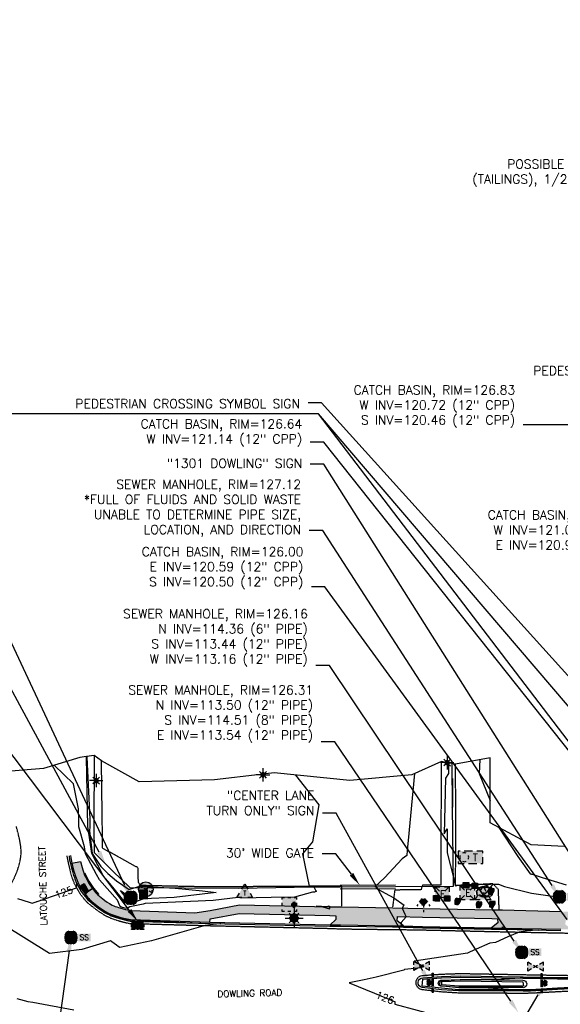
# Model space of a CAD drawing. Header units: feet. Extents: x 351431 to 355879, y 310968 to 329728.
# Tile 101 of 256: x 352692 to 352992, y 321671 to 322216. Entities that reach past the tile are written whole.
import ezdxf
from ezdxf.enums import TextEntityAlignment as Align

# ---------------------------------------------------------------- set-up
doc = ezdxf.new("R2010")
doc.units = ezdxf.units.FT
doc.header["$MEASUREMENT"] = 0
doc.linetypes.add('D25', pattern=[0.375, 0.25, -0.125])
for name, color, linetype in [('EHYSC', 161, 'Continuous'), ('EHYSW-WARN', 161, 'Continuous'), ('ELIF', 153, 'LINKFENCE'), ('ELTCH-EG1', 253, 'Continuous'), ('ELTCN-EG1', 251, 'Continuous'), ('ELTNB-EG1', 55, 'Continuous'), ('ELYCB-BACK', 5, 'Continuous'), ('ELYCB-FL', 2, 'Continuous'), ('ELYSP', 1, 'D25'), ('ELYSW-BACK', 2, 'Continuous'), ('ELYSW-FRONT', 1, 'Continuous'), ('ELYSW-WARN', 161, 'Continuous'), ('ESFLJ', 5, 'Continuous'), ('ESFLP', 4, 'Continuous'), ('ESFS', 153, 'Continuous'), ('ESIO', 4, 'Continuous'), ('ESIP', 41, 'Continuous'), ('ESMask', 155, 'Continuous'), ('ESUD', 5, 'Continuous'), ('ESUE', 2, 'Continuous'), ('ESUS', 5, 'Continuous'), ('ESUT', 2, 'Continuous'), ('ESUW', 5, 'Continuous'), ('ETFS', 6, 'Continuous'), ('ETGH', 4, 'Continuous'), ('ETIF', 4, 'Continuous'), ('ETIS', 2, 'Continuous'), ('ETRC', 2, 'Continuous'), ('ETTC', 252, 'Continuous'), ('ETUD', 4, 'Continuous'), ('ETUS', 2, 'Continuous')]:
    doc.layers.add(name, color=color, linetype=linetype)
doc.styles.add('ANNO-TOPO', font='simplex.shx')
doc.styles.add('L180', font='simplex.shx', dxfattribs={"height": 3.6})
doc.styles.add('L60', font='simplex', dxfattribs={"height": 2.4})
doc.styles.add('L80', font='simplex', dxfattribs={"height": 4})
doc.styles.add('ROMANSM', font='romansm.shx')
doc.linetypes.add('LINKFENCE', pattern='A,0.25,-0.08,0.25,-0.08,["X",ROMANSM,S=0.08,R=0,X=-0.004,Y=-0.04],-0.12', length=0.78)

# ---------------------------------------------------------------- blocks, each defined once
blk = doc.blocks.new('ESIPOST')
blk.add_lwpolyline([(0.03, 0.03), (0.03, -0.03), (-0.03, -0.03), (-0.03, 0.03), (0.03, 0.03)])
at = {"layer": 'ESMask'}
blk.add_solid([(-0.03, -0.03), (-0.03, 0.03), (0.03, -0.03), (0.03, 0.03)], dxfattribs=at)
blk = doc.blocks.new('ESUFJBOX1')
for points in [[(-0.079, 0.054), (-0.079, 0.079), (-0.054, 0.079)], [(-0.079, -0.018), (-0.079, 0.018)], [(-0.018, 0.079), (0.018, 0.079)], [(0.054, 0.079), (0.079, 0.079), (0.079, 0.054)], [(0.079, 0.018), (0.079, -0.018)], [(-0.079, -0.079), (-0.079, -0.054)], [(-0.054, -0.079), (-0.079, -0.079)], [(0.018, -0.079), (-0.018, -0.079)], [(0.079, -0.054), (0.079, -0.079), (0.054, -0.079)]]:
    blk.add_lwpolyline(points)
at = {"layer": 'ESMask'}
blk.add_solid([(-0.079, -0.079), (-0.079, 0.079), (0.079, -0.079), (0.079, 0.079)], dxfattribs=at)
blk = doc.blocks.new('ESILLITE')
at = {"layer": 'ESMask'}
h = blk.add_hatch(color=256, dxfattribs=at)
edge = h.paths.add_edge_path()
edge.add_arc((0, 0), 0.0225, 0, 360)
for p, q in [((-0.016, 0.016), (-0.037, 0.037)), ((0, 0.075), (0, 0.022)), ((0.016, 0.016), (0.038, 0.038)), ((-0.023, 0), (-0.075, 0)), ((-0.016, -0.016), (-0.037, -0.037)), ((0, -0.023), (0, -0.075)), ((0.016, -0.016), (0.037, -0.037)), ((0.022, 0), (0.075, 0))]:
    blk.add_line(p, q)
for start, end in [(145.5453, 169.4253), (100.655, 124.235), (55.8359, 79.345), (10.5782, 34.5257), (190.7354, 214.1926), (235.503, 259.345), (280.655, 304.414), (325.7245, 349.2682)]:
    blk.add_arc((0, 0), 0.0225, start, end)
blk = doc.blocks.new('ESIBLDR')
blk.add_lwpolyline([(-0.007, 0.033), (-0.023, 0.027), (-0.03, 0.006), (-0.028, -0.033), (-0.01, -0.034), (0.008, -0.037), (0.022, -0.02), (0.034, 0.003), (0.034, 0.027), (0.008, 0.027)], close=True)
at = {"layer": 'ESMask'}
for points in [[(0.008, 0.027), (-0.007, 0.033), (-0.03, 0.006), (-0.023, 0.027)], [(-0.028, -0.033), (0.008, 0.027), (-0.03, 0.006), (0.008, 0.027)], [(0.022, -0.02), (0.008, -0.037), (0.008, 0.027), (-0.028, -0.033)], [(0.008, 0.027), (0.034, 0.027), (0.022, -0.02), (0.034, 0.003)]]:
    blk.add_solid(points, dxfattribs=at)
blk = doc.blocks.new('ESIPUBSIGN')
at = {"layer": 'ESMask'}
h = blk.add_hatch(color=256, dxfattribs=at)
edge = h.paths.add_edge_path()
edge.add_arc((0, 0), 0.03, 90, 450)
for p, q in [((-0.03, 0.105), (-0.045, 0.105)), ((-0.045, 0.105), (-0.045, 0.066)), ((-0.045, 0.038), (-0.045, -0.039)), ((-0.03, 0.105), (-0.03, 0.066)), ((-0.03, 0.038), (-0.03, -0.039)), ((-0.045, -0.067), (-0.045, -0.106)), ((-0.03, -0.106), (-0.045, -0.106)), ((-0.03, -0.067), (-0.03, -0.106))]:
    blk.add_line(p, q)
for start, end in [(144.2314, 216.3563), (17.9702, 107.0495), (253.5383, 340.7883)]:
    blk.add_arc((0, 0), 0.03, start, end)
blk.add_solid([(-0.045, -0.106), (-0.03, -0.106), (-0.045, 0.105), (-0.03, 0.105)], dxfattribs=at)
blk = doc.blocks.new('ESIDTREE')
blk.add_lwpolyline([(-0.083, 0.021, -0.658219), (-0.054, 0.049, -0.594626), (-0.025, 0.05, -0.704437), (0.005, 0.05, -0.885068), (0.042, 0.044, -0.916303), (0.072, 0.022, -1.027393), (0.075, -0.014, -0.880235), (0.036, -0.043, -0.569977), (-0.009, -0.052, -0.370407), (-0.061, -0.036, -0.824221), (-0.092, -0.01, -0.566054), (-0.083, 0.021, -0.480508)], format="xyb")
at = {"layer": 'ESMask', "const_width": 0.01}
blk.add_lwpolyline([(-0.078, 0.023, -0.792768), (-0.051, 0.041, -0.768721), (-0.029, 0.047, 0.639322), (-0.02, 0.048, -0.704437), (0, 0.048, 0.72706), (0.01, 0.048, -0.885068), (0.037, 0.044, 0.713475), (0.045, 0.041, -0.916303), (0.068, 0.025, 0.615666), (0.073, 0.017, -1.027393), (0.075, -0.009, 0.556873), (0.071, -0.017, -0.880235), (0.04, -0.04, 0.556256), (0.032, -0.041, -0.62875), (-0.007, -0.046, -0.457201), (-0.06, -0.028, -1.148825), (-0.085, -0.009, -0.666281), (-0.081, 0.016, 0.45741)], format="xyb", close=True, dxfattribs=at)
at = {"layer": 'ESMask'}
for points in [[(-0.083, 0.021), (-0.092, -0.01), (0.072, 0.022), (0.075, -0.014)], [(-0.083, 0.021), (-0.054, 0.049), (0.072, 0.022), (0.042, 0.044)], [(-0.079, 0.033), (-0.073, 0.024), (-0.064, 0.047), (-0.057, 0.037)], [(-0.019, 0.044), (-0.016, 0.053), (0, 0.042), (-0.001, 0.052)], [(0.01, 0.043), (0.017, 0.057), (0.035, 0.04), (0.034, 0.055)], [(0.045, 0.038), (0.056, 0.046), (0.063, 0.023), (0.07, 0.033)], [(0.07, -0.007), (0.085, -0.004), (0.069, 0.017), (0.082, 0.015)], [(-0.087, -0.008), (-0.084, -0.034), (0.075, -0.011), (0.065, -0.043)], [(-0.049, -0.033), (-0.05, -0.043), (0.029, -0.038), (0.018, -0.055)]]:
    blk.add_solid(points, dxfattribs=at)
blk = doc.blocks.new('ESUFMALUM')
for p, q in [((-0.053, -0.095), (-0.035, -0.112)), ((0, -0.03), (0, -0.098)), ((0.053, -0.095), (0.035, -0.112)), ((-0.1, -0.148), (-0.05, -0.148)), ((-0.035, -0.183), (-0.053, -0.201)), ((0, -0.198), (0, -0.248)), ((0.035, -0.183), (0.053, -0.201)), ((0.05, -0.148), (0.1, -0.148))]:
    blk.add_line(p, q)
for centre, radius, start, end in [((0, 0), 0.0295, 153.6503, 206.3497), ((0, 0), 0.0295, 63.6503, 116.3497), ((0, 0), 0.0295, 333.6503, 26.3497), ((0, -0.148), 0.05, 121.7041, 148.2959), ((0, 0), 0.0295, 243.6503, 296.3497), ((0, -0.148), 0.05, 76.7041, 103.2959), ((0, -0.148), 0.05, 31.7041, 58.2959), ((0, -0.148), 0.05, 166.7041, 193.2959), ((0, -0.148), 0.05, 211.7041, 238.2959), ((0, -0.148), 0.05, 256.7041, 283.2959), ((0, -0.148), 0.05, 301.7041, 328.2959), ((0, -0.148), 0.05, 346.7041, 13.2959)]:
    blk.add_arc(centre, radius, start, end)
at = {"layer": 'ESMask'}
for points, const_width in [([(-0.015, 0, 1), (0.015, 0, 1)], 0.0295), ([(-0.025, -0.148, 1), (0.025, -0.148, 1)], 0.05)]:
    blk.add_lwpolyline(points, format="xyb", close=True, dxfattribs=dict(at, const_width=const_width))
blk = doc.blocks.new('ESUDCI')
for p, q in [((-0.068, 0.083), (-0.068, 0.091)), ((-0.068, 0.091), (-0.026, 0.091)), ((-0.068, 0.024), (-0.068, 0.067)), ((-0.06, 0.06), (-0.068, 0.06)), ((-0.063, 0.03), (-0.068, 0.03)), ((-0.068, 0), (-0.068, 0.008)), ((-0.026, 0), (-0.068, 0)), ((-0.026, 0.03), (-0.05, 0.03)), ((-0.023, 0.06), (-0.047, 0.06)), ((0.01, 0.03), (-0.013, 0.03)), ((-0.01, 0.091), (0.01, 0.091)), ((0.013, 0.06), (-0.01, 0.06)), ((0.01, 0), (-0.01, 0)), ((0.047, 0.03), (0.023, 0.03)), ((0.026, 0.091), (0.068, 0.091)), ((0.05, 0.06), (0.026, 0.06)), ((0.068, 0.03), (0.06, 0.03)), ((0.068, 0.06), (0.063, 0.06)), ((0.068, 0.091), (0.068, 0.083)), ((0.068, 0.067), (0.068, 0.024)), ((0.068, 0.008), (0.068, 0)), ((0.068, 0), (0.026, 0))]:
    blk.add_line(p, q)
at = {"layer": 'ESMask'}
blk.add_solid([(-0.068, 0), (-0.068, 0.091), (0.068, 0), (0.068, 0.091)], dxfattribs=at)
blk = doc.blocks.new('ESUDFI')
for p, q in [((-0.025, 0.012), (-0.012, 0.025)), ((-0.012, -0.012), (0.012, 0.012)), ((0.001, 0.038), (0.013, 0.051)), ((0.024, 0.024), (0.037, 0.037)), ((0.038, 0.001), (0.051, 0.014)), ((-0.051, -0.014), (-0.037, 0)), ((-0.037, -0.037), (-0.024, -0.024)), ((-0.013, -0.051), (0, -0.037)), ((0.013, -0.024), (0.025, -0.012))]:
    blk.add_line(p, q)
for radius, start, end in [(0.0787, 110, 160), (0.0525, 152.8055, 297.8903), (0.0525, 332.8055, 117.8903), (0.0787, 20, 70), (0.0787, 200, 250), (0.0787, 290, 340)]:
    blk.add_arc((0, 0), radius, start, end)
at = {"layer": 'ESMask', "const_width": 0.0787}
blk.add_lwpolyline([(-0.039, 0, 1), (0.039, 0, 1)], format="xyb", close=True, dxfattribs=at)
at = {"layer": 'ESMask', "color": 155}
blk.add_solid([(0.091, -0.018), (0.091, 0.096), (0.193, -0.018), (0.193, 0.096)], dxfattribs=at)
at = {"style": 'L80'}
blk.add_text('FI', height=0.08, dxfattribs=at).set_placement((0.108, -0.001))
blk = doc.blocks.new('ESUFHYDRANT')
at = {"layer": 'ESMask'}
h = blk.add_hatch(color=256, dxfattribs=at)
edge = h.paths.add_edge_path()
edge.add_arc((0, 0), 0.0366, 0, 360)
for p, q in [((-0.034, 0.014), (-0.045, -0.004)), ((0.034, 0.014), (0.045, -0.004)), ((-0.061, -0.029), (-0.072, -0.046)), ((0.001, -0.037), (0.001, -0.06)), ((0.001, -0.09), (0.001, -0.113)), ((0.061, -0.029), (0.072, -0.046))]:
    blk.add_line(p, q)
for start, end in [(113.5027, 198.7163), (341.5234, 67.3915), (244.7963, 295.4434)]:
    blk.add_arc((0, 0), 0.0366, start, end)
blk = doc.blocks.new('ESUWKEY')
at = {"layer": 'ESMask'}
h = blk.add_hatch(color=256, dxfattribs=at)
edge = h.paths.add_edge_path()
edge.add_arc((0, 0), 0.0818, 0, 360)
for p, q in [((-0.036, 0.02), (-0.071, 0.041)), ((-0.071, 0.01), (-0.071, 0.041)), ((0.018, -0.01), (-0.018, 0.01)), ((0.018, 0.01), (-0.018, -0.01)), ((0.071, 0.041), (0.036, 0.02)), ((0.071, 0.01), (0.071, 0.041)), ((-0.071, -0.041), (-0.071, -0.01)), ((-0.036, -0.02), (-0.071, -0.041)), ((0.071, -0.041), (0.036, -0.02)), ((0.071, -0.041), (0.071, -0.01))]:
    blk.add_line(p, q)
blk.add_circle((0, 0), 0.0818)
blk = doc.blocks.new('ESUSMHOLE')
for radius, start, end in [(0.0738, 110, 160), (0.0492, 155, 205), (0.0492, 65, 115), (0.0738, 20, 70), (0.0492, 335, 25), (0.0738, 200, 250), (0.0492, 245, 295), (0.0738, 290, 340)]:
    blk.add_arc((0, 0), radius, start, end)
at = {"layer": 'ESMask', "const_width": 0.0738}
blk.add_lwpolyline([(-0.037, 0, 1), (0.037, 0, 1)], format="xyb", close=True, dxfattribs=at)
at = {"layer": 'ESMask'}
blk.add_solid([(0.08, -0.041), (0.08, 0.044), (0.219, -0.041), (0.219, 0.044)], dxfattribs=at)
at = {"style": 'L60'}
blk.add_text('SS', height=0.06, dxfattribs=at).set_placement((0.096, -0.027))
blk = doc.blocks.new('ESUTMHOLE')
for points in [[(-0.046, 0.069), (-0.069, 0.069), (-0.069, 0)], [(0.092, 0.069), (0, 0.069)], [(0.207, 0.046), (0.207, 0.069), (0.138, 0.069)], [(0.184, -0.069), (0.207, -0.069), (0.207, 0)], [(-0.069, -0.046), (-0.069, -0.069)], [(-0.069, -0.069), (0, -0.069)], [(0.046, -0.069), (0.138, -0.069)]]:
    blk.add_lwpolyline(points)
for start, end in [(155, 205), (65, 115), (335, 25), (245, 295)]:
    blk.add_arc((0, 0), 0.0492, start, end)
at = {"layer": 'ESMask'}
blk.add_solid([(-0.069, -0.069), (-0.069, 0.069), (0.207, -0.069), (0.207, 0.069)], dxfattribs=at)
at = {"style": 'L80'}
blk.add_text('T', height=0.08, dxfattribs=at).set_placement((0.094, -0.042))
blk = doc.blocks.new('ESUTPED')
for points in [[(-0.032, 0.044), (0, 0.1), (0.032, 0.044)], [(-0.032, -0.05), (-0.087, -0.05), (-0.058, -0.001)], [(0.058, -0.001), (0.087, -0.05), (0.032, -0.05)]]:
    blk.add_lwpolyline(points)
at = {"layer": 'ESMask'}
blk.add_solid([(-0.087, -0.05), (0, 0.1), (0.087, -0.05)], dxfattribs=at)
at = {"style": 'L60'}
blk.add_text('T', height=0.0528, dxfattribs=at).set_placement((0, 0), align=Align.MIDDLE)
blk = doc.blocks.new('ESUVALVE')
for p, q in [((-0.087, 0.012), (-0.087, 0.049)), ((-0.043, 0.025), (-0.087, 0.049)), ((0.022, -0.012), (-0.022, 0.012)), ((0.022, 0.012), (-0.022, -0.012)), ((0.087, 0.049), (0.043, 0.025)), ((0.087, 0.012), (0.087, 0.049)), ((-0.087, -0.049), (-0.087, -0.012)), ((-0.043, -0.025), (-0.087, -0.049)), ((0.087, -0.049), (0.043, -0.025)), ((0.087, -0.049), (0.087, -0.012))]:
    blk.add_line(p, q)
at = {"layer": 'ESMask'}
blk.add_solid([(-0.087, -0.049), (-0.087, 0.049), (0.087, 0.049), (0.087, -0.049)], dxfattribs=at)
blk = doc.blocks.new('ESUETRANS')
for p, q in [((-0.079, 0.079), (-0.031, 0.031)), ((0.031, 0.031), (0.079, 0.079)), ((-0.079, -0.079), (-0.031, -0.031)), ((0.031, -0.031), (0.079, -0.079))]:
    blk.add_line(p, q)
for points in [[(-0.079, 0.026), (-0.079, 0.079), (-0.026, 0.079)], [(0.026, 0.079), (0.079, 0.079), (0.079, 0.026)], [(-0.079, -0.079), (-0.079, -0.026)], [(-0.026, -0.079), (-0.079, -0.079)], [(0.079, -0.026), (0.079, -0.079), (0.026, -0.079)]]:
    blk.add_lwpolyline(points)
at = {"layer": 'ESMask'}
blk.add_solid([(-0.079, 0.079), (-0.079, -0.079), (0.079, 0.079), (0.079, -0.079)], dxfattribs=at)
at = {"style": 'L80'}
blk.add_text('E', height=0.08, dxfattribs=at).set_placement((-0.023, -0.039))

msp = doc.modelspace()

# ---------------------------------------------------------------- hatches: boundary and pattern name
at = {"layer": 'EHYSC'}
h = msp.add_hatch(dxfattribs=at)
h.set_pattern_fill('AR-CONC', color=256, style=0)
h.set_pattern_definition([(50, (352721.244, 321712.337), (7.1726, -0.62752), [0.75, -8.25]), (355, (352721.244, 321712.337), (-1.38751, 7.52192), [0.6, -6.6]), (100.4514, (352721.842, 321712.285), (5.78509, 6.8944), [0.6374, -7.01142]), (46.1842, (352721.244, 321714.337), (10.67241, -1.65519), [1.125, -12.375]), (96.6356, (352722.133, 321714.199), (9.34663, 9.74118), [0.9561, -10.51713]), (351.1842, (352721.244, 321714.337), (9.34662, 9.74119), [0.9, -9.9]), (21, (352722.244, 321713.837), (5.96907, -4.02619), [0.75, -8.25]), (326, (352722.244, 321713.837), (2.43315, 7.2515), [0.6, -6.6]), (71.4514, (352722.7414, 321713.5015), (8.40223, 3.2253), [0.6374, -7.01142]), (37.5, (352721.244, 321712.337), (0.121599, 3.328939), [0, -6.52, 0, -6.7, 0, -6.625]), (7.5, (352721.244, 321712.337), (2.630695, 3.944117), [0, -3.82, 0, -6.37, 0, -2.525]), (327.5, (352719.014, 321712.337), (5.338224, -0.225549), [0, -2.5, 0, -7.8, 0, -10.35]), (317.5, (352718.014, 321712.337), (5.83186, 1.00105), [0, -3.25, 0, -5.18, 0, -7.35])])
h.paths.add_polyline_path([(353109.91, 321725.68), (353110, 321727.88), (353131.19, 321737.97), (353132.33, 321736.08), (353133.99, 321737.26), (353135.48, 321738.43), (353136.87, 321739.62), (353138.2, 321740.85), (353139.53, 321742.16), (353141.63, 321744.3), (353143.49, 321746.27), (353145.19, 321748.15), (353146.79, 321749.98), (353148.35, 321751.83), (353152.43, 321756.85), (353153.12, 321757.77), (353153.84, 321758.8), (353155.12, 321760.78), (353155.86, 321761.99), (353162.89, 321773.79), (353166.1, 321779.22), (353167.68, 321781.81), (353171.06, 321787.3), (353171.87, 321788.76), (353163.21, 321793.79), (353154.27, 321778.91), (353147.4, 321767.3), (353145.2, 321763.77), (353134.14, 321752.2, -0.065693), (353120.2, 321743.56), (353115.17, 321741.38), (353088.15, 321726.3, -0.134084), (353073.46, 321720.39), (353064.49, 321719.73), (353043.23, 321718.18, -0.059206), (353033.87, 321718.83), (353030.08, 321719.51), (353021.8, 321720.91), (353017.25, 321721.65), (352996.55, 321722.12), (352992.55, 321722.17), (352959.93, 321723.05), (352954.28, 321723.15), (352915.81, 321723.89), (352899.2, 321724.16), (352870.48, 321724.68), (352867.66, 321724.73), (352864.13, 321724.69), (352814.14, 321725.86), (352797.94, 321722.81), (352789.45, 321721.36), (352754.25, 321722.67), (352751.1, 321723.32), (352749.2, 321723.79), (352747.2, 321724.36), (352746.24, 321724.68), (352744.92, 321725.17), (352743.7, 321725.76), (352742.23, 321726.56), (352740.89, 321727.39), (352739.62, 321728.27), (352738.37, 321729.22), (352735.24, 321731.75), (352734.48, 321732.61), (352732.81, 321734.91), (352731.71, 321736.4), (352730.92, 321737.55), (352730.13, 321738.84), (352729.51, 321739.93), (352728.8, 321741.3), (352727.99, 321743.12), (352727.29, 321745.29), (352726.93, 321746.58), (352726.13, 321749.79), (352721.24, 321748.91), (352721.81, 321746.6), (352722.38, 321744.49), (352723.07, 321742.29), (352723.28, 321741.7), (352723.96, 321739.93), (352724.67, 321738.33), (352725.74, 321736.25), (352726.46, 321734.95), (352727.19, 321733.78), (352728.27, 321732.29), (352730.02, 321730.04), (352730.61, 321729.37), (352731.24, 321728.71), (352731.95, 321728.05), (352732.35, 321727.73), (352735.39, 321725.3), (352736.84, 321724.22), (352738.31, 321723.2), (352739.87, 321722.24), (352741.57, 321721.32), (352742.49, 321720.88), (352743.45, 321720.46), (352744.5, 321720.06), (352745.61, 321719.69), (352747.91, 321719.01), (352750.11, 321718.45), (352751.97, 321718.03), (352753.74, 321717.67), (352797.73, 321716.26), (352797.89, 321718.05), (352814.07, 321721), (352864.3, 321719.91), (352867.61, 321719.84), (352867.6, 321717.71), (352864.41, 321714.88), (352870.24, 321714.85), (352898.91, 321714.3), (352905.05, 321714.17), (352901.57, 321717.06), (352901.71, 321719.35), (352915.74, 321719.07), (352954.08, 321718.35), (352957.32, 321718.16), (352957.33, 321715.9), (352953.94, 321713.17), (352960.09, 321713.01), (352992.37, 321712.34), (352998.22, 321712.34), (352994.85, 321715.02), (352995, 321717.35), (352996.47, 321717.36), (353016.53, 321716.88), (353021.26, 321716.27), (353030.69, 321714.66), (353030.71, 321712.54), (353064.74, 321714.63), (353073.9, 321715.4), (353081.9, 321716.26), (353089.63, 321717.18), (353091.55, 321717.46), (353093.32, 321717.76), (353095.65, 321718.29), (353096.63, 321718.56), (353098.41, 321719.12), (353101.57, 321720.2), (353104.49, 321721.17), (353110.08, 321723.25), (353111, 321723.51), (353111.56, 321723.75)])
at = {"layer": 'EHYSW-WARN'}
h = msp.add_hatch(dxfattribs=at)
h.set_pattern_fill('ANSI37', color=256, scale=3, style=0)
h.paths.add_polyline_path([(352726.28, 321736.65), (352728.02, 321737.7), (352730.57, 321733.48), (352728.9, 321732.44)])

# ---------------------------------------------------------------- linework, layer by layer
at = {"layer": 'ELIF', "flags": 128}
for points in [[(352733.64, 321808.61), (352733.53, 321768.87), (352733.73, 321754.79), (352744.01, 321744.47), (352753.39, 321735.46), (352813.84, 321735.05), (352844.54, 321735.7), (352862.05, 321735.9), (352870.06, 321735.76)], [(352900.74, 321735.95), (352932.87, 321736.25), (352932.32, 321780.19), (352932.16, 321803.73)], [(352870.05, 321736.76), (352900.74, 321736.95)], [(352870.06, 321735.76), (352900.74, 321735.95)], [(352870.06, 321734.76), (352900.75, 321734.95)]]:
    msp.add_lwpolyline(points, dxfattribs=at)
at = {"layer": 'ELTCH-EG1', "elevation": 125, "flags": 128}
msp.add_lwpolyline([(352690.79, 321673.9), (352696.88, 321672.31), (352699.58, 321672.02), (352722.45, 321667.71)], dxfattribs=at)
at = {"layer": 'ELTCN-EG1', "flags": 128}
for points, elevation in [([(352729.55, 321808), (352729.62, 321807.95), (352729.6, 321807.71), (352731.26, 321773.23), (352731.28, 321768.99), (352731.06, 321766.85), (352732.48, 321754.39), (352737.28, 321747.15), (352741.26, 321743.23), (352746.12, 321739.1), (352753, 321734.41), (352753.48, 321734.58), (352758.99, 321736.19), (352759.49, 321736.02), (352759.93, 321736.15), (352778.52, 321735.18), (352793.68, 321733.71), (352801.28, 321732.77), (352777.92, 321729.97), (352761.15, 321729.22), (352757.57, 321727.88), (352752.04, 321726.73), (352751, 321726.89), (352742.41, 321737.69), (352738.8, 321741.77), (352732.48, 321754.02), (352732.31, 321754.35), (352730.39, 321768.11), (352730.13, 321769.03), (352729.45, 321807.64), (352729.44, 321807.98)], 124), ([(352930.87, 321804.35), (352930.06, 321804.41), (352930.06, 321804.39), (352930.07, 321798.62), (352928.38, 321796.03), (352927.75, 321765.24), (352929.36, 321768), (352929.25, 321754.67), (352932.99, 321740.25), (352933.84, 321736.5), (352934.03, 321736.38), (352934.73, 321736.57), (352951.4, 321737.33), (352953.38, 321737.35), (352947.01, 321735.05), (352948.64, 321731.88), (352949.17, 321731.03), (352949.43, 321731), (352949.54, 321731.34), (352951.71, 321733.21), (352954.65, 321737.22), (352954.96, 321737.24), (352957.8, 321737.39), (352961.12, 321735.94), (352976, 321732.41), (352987.75, 321730.67), (352989.34, 321730.05), (352991.66, 321729.55), (352994.09, 321729.18)], 127), ([(352947.36, 321806.28), (352947.05, 321798.64), (352953.22, 321783.68)], 128), ([(352932.49, 321780.2), (352932.21, 321795.88), (352932.24, 321780.9), (352932.17, 321780.8), (352932.15, 321779.61), (352932.49, 321780.2)], 128), ([(352958.06, 321768.63), (352968.58, 321752.71), (352975.43, 321743.1), (352975.78, 321742.95), (352976.07, 321742.88), (352976.42, 321742.83), (352982.05, 321741.05), (352995.38, 321736.86)], 128), ([(352751.87, 321731.31), (352753.76, 321732), (352754.72, 321732.28), (352757.29, 321731.39), (352756.4, 321730.34), (352754.29, 321729.55), (352753.7, 321729.42), (352751.45, 321729.76), (352748.26, 321733.76), (352751.87, 321731.31)], 123), ([(352864.44, 321724.69), (352864.09, 321724.94), (352863.49, 321725.08), (352862.82, 321724.77), (352856.69, 321725.15), (352860.42, 321724.77), (352864.17, 321723.63), (352864.44, 321724.69)], 126), ([(352996.22, 321684.98), (352990.43, 321685), (352987.31, 321685.06), (352971.36, 321685.31), (352970.78, 321685.32), (352969.78, 321685.32), (352960.9, 321684.65), (352957.09, 321684.31), (352943.4, 321684.29), (352936.55, 321684.35), (352930.42, 321684.02), (352926.32, 321683.81), (352926.21, 321683.82), (352926.11, 321683.81), (352926, 321683.8), (352925.89, 321683.77), (352925.79, 321683.73), (352925.7, 321683.67), (352925.61, 321683.61), (352925.53, 321683.54), (352925.46, 321683.46), (352925.4, 321683.37), (352925.35, 321683.27), (352925.31, 321683.17), (352925.28, 321683.07), (352925.26, 321682.96), (352925.14, 321682.21), (352925.14, 321682.08), (352925.13, 321681.97), (352925.14, 321681.86), (352925.17, 321681.75), (352925.2, 321681.64), (352925.25, 321681.54), (352925.31, 321681.43), (352925.39, 321681.34), (352925.48, 321681.26), (352925.57, 321681.18), (352925.68, 321681.11), (352925.8, 321681.06), (352925.92, 321681.02), (352926.05, 321680.99), (352926.19, 321680.98), (352926.33, 321680.99), (352928.52, 321680.8), (352935.75, 321680.14), (352949.12, 321680.02), (352966.35, 321678.94), (352969.06, 321678.76), (352971.45, 321678.74), (352975.39, 321678.78), (352975.46, 321678.78), (352975.89, 321678.8), (352990.57, 321679.44), (353026.45, 321680.74)], 127)]:
    msp.add_lwpolyline(points, dxfattribs=dict(at, elevation=elevation))
at = {"layer": 'ELYCB-BACK', "flags": 128}
for points in [[(352720.5, 321753.12), (352720.84, 321750.97), (352721.24, 321748.91), (352721.81, 321746.6), (352722.38, 321744.49), (352723.07, 321742.29), (352723.28, 321741.7), (352723.96, 321739.93), (352724.67, 321738.33), (352725.74, 321736.25), (352726.46, 321734.95), (352727.19, 321733.78), (352728.27, 321732.29), (352730.02, 321730.04), (352730.61, 321729.37), (352731.24, 321728.71), (352731.95, 321728.05), (352732.35, 321727.73), (352735.39, 321725.3), (352736.84, 321724.22), (352738.31, 321723.2), (352739.87, 321722.24), (352741.57, 321721.32), (352742.49, 321720.88), (352743.45, 321720.46), (352744.5, 321720.06), (352745.61, 321719.69), (352747.91, 321719.01), (352750.11, 321718.45), (352751.97, 321718.03), (352753.74, 321717.67), (352797.73, 321716.26), (352864.41, 321714.88), (352870.24, 321714.85), (352898.91, 321714.3), (352905.05, 321714.17), (352915.58, 321713.88), (352953.94, 321713.17), (352960.09, 321713.01), (352992.37, 321712.34)], [(352728.37, 321743.68), (352730.63, 321739.01), (352733.23, 321735.13), (352736.2, 321731.6)], [(353037.97, 321682.03), (352990.56, 321679.66), (352975.46, 321678.79), (352971.45, 321678.75), (352935.7, 321678.84), (352926.21, 321679.64), (352915.55, 321680.8), (352915.83, 321684.62), (352926.24, 321685.39), (352936.59, 321685.82), (352971.36, 321685.3), (352990.43, 321684.86), (352998.54, 321684.76)], [(352971.33, 321680.75), (352935.77, 321680.85), (352926.34, 321681.59), (352926.33, 321683.39), (352936.58, 321683.82), (352971.36, 321683.24), (352971.68, 321680.73)]]:
    msp.add_lwpolyline(points, dxfattribs=at)
at = {"layer": 'ELYCB-FL', "flags": 128}
msp.add_lwpolyline([(352719.74, 321753), (352720.06, 321750.85), (352720.45, 321748.79), (352721.02, 321746.45), (352721.59, 321744.3), (352722.29, 321742.08), (352722.5, 321741.48), (352723.2, 321739.63), (352723.93, 321737.96), (352725.03, 321735.78), (352725.76, 321734.46), (352726.51, 321733.27), (352727.62, 321731.77), (352728.83, 321730.26), (352729.42, 321729.57), (352730.02, 321728.91), (352730.67, 321728.27), (352731.79, 321727.31), (352734.91, 321724.84), (352736.38, 321723.73), (352737.88, 321722.68), (352739.46, 321721.69), (352741.19, 321720.74), (352742.12, 321720.27), (352743.11, 321719.83), (352744.18, 321719.41), (352745.32, 321719.01), (352747.67, 321718.28), (352749.92, 321717.66), (352751.82, 321717.19), (352753.63, 321716.79), (352797.71, 321715.48), (352864.32, 321714), (352870.25, 321714.07), (352898.96, 321713.64), (352905.08, 321713.49), (352915.61, 321713.13), (352953.89, 321712.46), (352960.08, 321712.37), (352992.36, 321711.62)], dxfattribs=at)
for points in [[(353038.05, 321681.32), (352990.58, 321678.95), (352975.49, 321678.1), (352971.46, 321678.08), (352935.61, 321678.15), (352926.14, 321678.83), (352915.45, 321680.04, -0.912592), (352915.84, 321685.43), (352926.17, 321686.13), (352936.49, 321686.54), (352971.38, 321686.03), (352990.43, 321685.55), (352998.57, 321685.56)], [(352971.4, 321679.99), (352935.75, 321680.04), (352926.32, 321680.78, -1.153927), (352926.32, 321684.15), (352936.54, 321684.54), (352971.32, 321684.15, -0.928202), (352971.61, 321679.97)]]:
    msp.add_lwpolyline(points, format="xyb", dxfattribs=at)
at = {"layer": 'ELYSP', "flags": 128}
for points in [[(352718.52, 321752.94), (352718.94, 321750.7), (352719.4, 321748.54), (352720.47, 321743.92), (352720.77, 321742.8), (352721.33, 321741.01), (352721.67, 321740.03), (352722.02, 321739.13), (352722.77, 321737.44), (352723.89, 321735.24), (352724.67, 321733.83), (352725.47, 321732.56), (352726.65, 321730.95), (352727.88, 321729.38), (352728.46, 321728.66), (352729.07, 321727.97), (352729.72, 321727.3), (352730.46, 321726.64), (352730.86, 321726.31), (352734.11, 321723.75), (352735.66, 321722.61), (352737.23, 321721.53), (352738.88, 321720.51), (352740.68, 321719.52), (352741.66, 321719.04), (352742.66, 321718.6), (352743.76, 321718.17), (352744.92, 321717.77), (352747.32, 321717.03), (352749.61, 321716.42), (352751.55, 321715.95), (352753.4, 321715.55), (352797.68, 321714.34), (352864.25, 321712.82), (352870.25, 321712.56), (352898.9, 321712.19), (352904.92, 321712.14), (352915.47, 321711.98), (352953.92, 321711.1), (352959.99, 321710.97), (352992.35, 321710.29), (352998.46, 321710.2), (353030.83, 321710.49), (353064.8, 321712.5), (353074.06, 321713.36), (353082.16, 321714.23), (353085.42, 321714.61), (353089.99, 321715.2), (353091.94, 321715.53), (353093.73, 321715.91), (353096.11, 321716.48), (353098.06, 321716.95), (353099.85, 321717.41), (353102.22, 321718.07), (353103.18, 321718.37), (353105.22, 321719.11), (353108.75, 321720.36), (353111, 321721.19), (353111.43, 321721.37), (353112.31, 321721.86), (353115.8, 321723.91), (353122.22, 321727.59), (353125.32, 321729.41), (353128.47, 321731.33), (353131.74, 321733.43), (353133.45, 321734.59), (353135.15, 321735.79), (353136.69, 321736.98), (353138.12, 321738.17), (353139.51, 321739.41), (353140.88, 321740.72), (353143.06, 321742.89), (353144.97, 321744.86), (353146.71, 321746.74), (353148.35, 321748.58), (353149.94, 321750.44), (353154.1, 321755.51), (353154.81, 321756.46), (353155.54, 321757.53), (353156.83, 321759.58), (353157.57, 321760.84), (353164.7, 321772.74), (353167.8, 321778.16), (353169.44, 321780.75), (353172.67, 321786.22), (353173.67, 321787.76, 0.0516), (353183.47, 321807.74), (353203.68, 321862.89), (353221.28, 321910.66), (353235.1, 321948.31, 0.117411), (353237, 321960.11), (353235.79, 321960.05), (353235.27, 321960.12), (353247.18, 321993.07), (353259.92, 322043.52), (353270.13, 322094.01), (353276.29, 322143.53), (353278.64, 322194.16), (353278.78, 322243.45), (353279.41, 322296.85), (353276.74, 322347.66), (353274.22, 322390.48), (353270.99, 322441.55), (353267.51, 322494.05), (353264, 322544.62), (353259.53, 322597.55), (353254.93, 322647.15), (353249.95, 322696.52), (353244.08, 322747.29), (353237.82, 322797), (353230.91, 322848.15), (353223.73, 322898.27), (353216.06, 322947.95), (353215.73, 322949.37), (353215.17, 322950.43), (353213.6, 322953.24), (353212.51, 322955.12), (353211.24, 322957.24), (353209.82, 322959.52), (353208.28, 322961.89), (353206.64, 322964.29), (353204.93, 322966.64), (353203.17, 322968.88), (353201.38, 322970.93), (353199.6, 322972.74), (353198.04, 322974.13), (353196.48, 322975.38), (353194.92, 322976.53), (353193.34, 322977.57), (353191.75, 322978.53), (353190.14, 322979.41), (353188.5, 322980.24), (353186.82, 322981.02), (353185.1, 322981.78), (353181.52, 322983.27), (353177.71, 322984.83), (353176.77, 322985.16), (353175.75, 322985.44), (353174.66, 322985.67), (353173.54, 322985.86), (353172.41, 322986), (353170.26, 322986.19), (353168.44, 322986.27), (353166.7, 322986.3), (353165.32, 322986.32), (353165.19, 322986.95), (353165.19, 322988.06), (353136.37, 322987.92), (353089.59, 322987.82)], [(353131.63, 321672.82), (353123.82, 321675.88), (353120.65, 321677.09), (353116.21, 321678.71), (353115.26, 321679.02), (353113.49, 321679.52), (353110.3, 321680.29), (353108.5, 321680.74), (353107.33, 321680.97), (353103.8, 321681.59), (353102.93, 321681.71), (353101.51, 321681.83), (353098.37, 321681.98), (353094.93, 321682.11), (353088.47, 321682.27), (353084.6, 321682.34), (353038.11, 321680.06), (352990.69, 321677.66), (352975.54, 321676.87), (352971.51, 321676.8), (352935.55, 321677), (352925.92, 321677.63), (352915.53, 321678.84, -0.89773), (352915.72, 321686.74), (352926.13, 321687.48), (352936.5, 321687.84), (352971.44, 321687.22), (352990.47, 321686.9), (352998.62, 321686.78), (353010.96, 321686.68), (353018.52, 321686.67), (353026.55, 321686.71), (353034.27, 321686.82), (353037.78, 321686.91), (353045.34, 321687.18), (353052.39, 321687.5), (353059.15, 321687.86), (353065.86, 321688.26), (353083.85, 321689.47), (353086.89, 321689.7), (353089.73, 321689.96), (353102.38, 321691.33), (353106, 321691.67), (353108.31, 321691.93), (353109.31, 321692.08), (353111.45, 321692.47), (353117.55, 321693.21), (353133.72, 321695.46), (353136.23, 321695.67, -0.496757), (353140.16, 321691.61), (353139.8, 321689.35), (353138.53, 321677.59, -0.62309), (353131.9, 321672.81)]]:
    msp.add_lwpolyline(points, format="xyb", dxfattribs=at)
for points in [[(352870.93, 321725.1), (352870.92, 321736.28), (352838.89, 321735.99), (352793.89, 321735.83), (352759.37, 321736.55), (352758.17, 321738.19), (352758.02, 321746.39), (352738.34, 321757.2), (352737.71, 321805.55)], [(352926.1, 321805.17), (352925.77, 321758.77), (352925.83, 321736.72), (352915.59, 321736.7), (352914.84, 321734.26), (352900.27, 321734.04), (352899.06, 321724.53)], [(352958.16, 321723.32), (352957.74, 321734.33), (352954.72, 321737.49), (352934.01, 321736.54), (352934.15, 321780.31), (352933.89, 321803.82)], [(352454.4, 321719.31), (352504.81, 321719.48), (352554.32, 321719.56), (352560.36, 321719.52), (352588.01, 321719.02), (352593.81, 321718.89), (352602.57, 321718.71), (352651.35, 321717.79), (352653.56, 321718.07), (352655.89, 321718.4), (352658.65, 321718.85), (352661.57, 321719.41), (352662.99, 321719.72), (352664.34, 321720.06), (352665.59, 321720.42), (352667.33, 321721.03), (352668.92, 321721.69), (352670.41, 321722.41), (352671.86, 321723.19), (352675.66, 321725.44), (352676.54, 321726), (352677.33, 321726.56), (352678.07, 321727.14), (352679.5, 321728.37), (352680.65, 321729.4), (352681.81, 321730.52), (352684.19, 321733.06), (352684.08, 321732.94), (352684.75, 321733.77), (352686.66, 321736), (352687.25, 321736.78), (352687.8, 321737.65), (352688.07, 321738.13), (352688.89, 321739.76), (352689.63, 321741.3), (352690.29, 321742.8), (352690.89, 321744.32), (352691.43, 321745.89), (352691.93, 321747.58), (352692.18, 321748.48), (352692.52, 321749.88), (352692.79, 321751.21), (352692.98, 321752.5), (352693.1, 321753.79), (352693.14, 321755.11), (352693.1, 321756.5), (352693.05, 321757.24), (352692.93, 321758.34), (352692.77, 321759.51), (352692.31, 321761.98), (352691.77, 321764.4), (352691.24, 321766.56), (352690.5, 321769.3)]]:
    msp.add_lwpolyline(points, dxfattribs=at)
at = {"layer": 'ELYSW-BACK', "flags": 128}
msp.add_lwpolyline([(352721.24, 321748.91), (352726.13, 321749.79), (352726.93, 321746.58), (352727.29, 321745.29), (352727.86, 321743.52), (352728.16, 321742.72), (352728.8, 321741.3), (352729.51, 321739.93), (352730.13, 321738.84), (352730.92, 321737.55), (352731.71, 321736.4), (352732.81, 321734.91), (352734.48, 321732.61), (352734.94, 321732.09), (352735.46, 321731.58), (352735.76, 321731.33), (352738.37, 321729.22), (352739.62, 321728.27), (352740.89, 321727.39), (352742.23, 321726.56), (352743.7, 321725.76), (352744.49, 321725.38), (352745.33, 321725.02), (352746.24, 321724.68), (352747.2, 321724.36), (352749.2, 321723.79), (352751.1, 321723.32), (352754.25, 321722.67), (352789.45, 321721.36), (352797.94, 321722.81), (352814.14, 321725.86), (352864.13, 321724.69), (352867.66, 321724.73), (352870.48, 321724.68), (352899.2, 321724.16), (352915.81, 321723.89), (352954.28, 321723.15), (352959.93, 321723.05), (352992.55, 321722.17)], dxfattribs=at)
at = {"layer": 'ELYSW-FRONT', "flags": 128}
for points in [[(352797.73, 321716.26), (352797.89, 321718.05), (352814.07, 321721), (352864.3, 321719.91), (352867.61, 321719.84), (352867.6, 321717.71), (352864.41, 321714.88)], [(352905.05, 321714.17), (352901.57, 321717.06), (352901.71, 321719.35), (352915.74, 321719.07), (352954.08, 321718.35), (352957.32, 321718.16), (352957.33, 321715.9), (352953.94, 321713.17)]]:
    msp.add_lwpolyline(points, dxfattribs=at)
at = {"layer": 'ELYSW-WARN', "flags": 128}
msp.add_lwpolyline([(352726.28, 321736.65), (352728.02, 321737.7), (352730.57, 321733.48), (352728.9, 321732.44)], close=True, dxfattribs=at)
at = {"layer": 'ETFS', "linetype": 'ByBlock', "lineweight": -2}
for p, q in [((352859.73, 322003.94), (352852.23, 322003.94)), ((352858.06, 321997.77), (352685.19, 321997.77)), ((352867.73, 321776.7), (352860.23, 321776.7))]:
    msp.add_line(p, q, dxfattribs=at)
for points in [[(353105.04, 321732.43), (352859.73, 322003.94)], [(353125.33, 321685.31), (352858.06, 321997.77)], [(352915.83, 321689.33), (352867.73, 321776.7)]]:
    msp.add_lwpolyline(points, dxfattribs=at)
at = {"layer": 'ETFS'}
for points in [[(352916.92, 321689.93), (352919.44, 321682.76), (352914.73, 321688.73)], [(352978.55, 321676.63), (352983.43, 321682.45), (352980.7, 321675.36)]]:
    msp.add_solid(points, dxfattribs=at)
at = {"layer": 'ETIF', "linetype": 'ByBlock', "lineweight": -2}
msp.add_line((352867.55, 321754.18), (352860.05, 321754.18), dxfattribs=at)
msp.add_lwpolyline([(352876.27, 321742.78), (352867.55, 321754.18)], dxfattribs=at)
at = {"layer": 'ETIF'}
for points in [[(352737.5, 321755.71), (352739.97, 321748.52), (352735.3, 321754.52)], [(352877.26, 321743.54), (352880.83, 321736.82), (352875.28, 321742.02)]]:
    msp.add_solid(points, dxfattribs=at)
at = {"layer": 'ETIS', "linetype": 'ByBlock', "lineweight": -2}
msp.add_line((352860.98, 321969.92), (352853.48, 321969.92), dxfattribs=at)
msp.add_lwpolyline([(353006.26, 321740.25), (352860.98, 321969.92)], dxfattribs=at)
at = {"layer": 'ETUD', "linetype": 'ByBlock', "lineweight": -2}
for p, q in [((353109.9, 321991.66), (352971.55, 321991.66)), ((352860.98, 321982.14), (352853.48, 321982.14)), ((352861.61, 321902.08), (352854.11, 321902.08))]:
    msp.add_line(p, q, dxfattribs=at)
for points in [[(353064.26, 321726.48), (352860.98, 321982.14)], [(352995.77, 321717.72), (352861.61, 321902.08)]]:
    msp.add_lwpolyline(points, dxfattribs=at)
at = {"layer": 'ETUD'}
for points in [[(352751.84, 321737.07), (352753.9, 321729.74), (352749.58, 321736.01)], [(352754.22, 321723.53), (352757.74, 321716.79), (352752.23, 321722.03)]]:
    msp.add_solid(points, dxfattribs=at)
at = {"layer": 'ETUS', "linetype": 'ByBlock', "lineweight": -2}
for p, q in [((352860.36, 321933.26), (352852.86, 321933.26)), ((352864.11, 321858.38), (352856.61, 321858.38)), ((352867, 321816.2), (352859.5, 321816.2))]:
    msp.add_line(p, q, dxfattribs=at)
for points in [[(352987.5, 321736.58), (352860.36, 321933.26)], [(352966.49, 321705.75), (352864.11, 321858.38)], [(352719.76, 321700.3), (352692.77, 321507.95)]]:
    msp.add_lwpolyline(points, dxfattribs=at)
at = {"layer": 'ETUS'}
for points in [[(352988.55, 321737.26), (352991.57, 321730.28), (352986.45, 321735.9)], [(352718.52, 321700.48), (352720.8, 321707.73), (352721, 321700.13)], [(352967.53, 321706.45), (352970.67, 321699.53), (352965.45, 321705.06)], [(352965.6, 321673.18), (352968.78, 321666.27), (352963.53, 321671.77)]]:
    msp.add_solid(points, dxfattribs=at)

# ---------------------------------------------------------------- block references
at = {"layer": 'ESFLJ', "xscale": 50, "yscale": 50, "zscale": 50}
msp.add_blockref('ESUFJBOX1', (352841.82, 321726.07), dxfattribs=at)
at = {"layer": 'ESFLP', "xscale": 50, "yscale": 50, "zscale": 50}
for name, p in [('ESILLITE', (352929.34, 321804.64)), ('ESILLITE', (352827.21, 321797.86)), ('ESILLITE', (352734.75, 321794.7)), ('ESUFMALUM', (352844.44, 321725.93))]:
    msp.add_blockref(name, p, dxfattribs=at)
at = {"layer": 'ESFS', "xscale": 49.99999999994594, "yscale": 49.99999999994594, "zscale": 49.99999999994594, "rotation": 179.8398634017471}
msp.add_blockref('ESIPUBSIGN', (352919.44, 321682.76), dxfattribs=at)
at = {"layer": 'ESFS', "xscale": 50, "yscale": 50, "zscale": 50}
msp.add_blockref('ESIPUBSIGN', (352983.43, 321682.45), dxfattribs=at)
at = {"layer": 'ESIO', "xscale": 50, "yscale": 50, "zscale": 50}
for name, p in [('ESIDTREE', (352950.4, 321733.06)), ('ESIBLDR', (352953.64, 321733.43)), ('ESIBLDR', (352935.06, 321727.82)), ('ESIBLDR', (352954.19, 321726.33)), ('ESIBLDR', (352946.93, 321726.01))]:
    msp.add_blockref(name, p, dxfattribs=at)
at = {"layer": 'ESIP', "xscale": 50, "yscale": 50, "zscale": 50}
for p in [(352939.78, 321736.77), (352944.69, 321736.41), (352923.32, 321729.5), (352929.38, 321729.41)]:
    msp.add_blockref('ESIPOST', p, dxfattribs=at)
at = {"layer": 'ESUD', "xscale": 50, "yscale": 50, "zscale": 50}
msp.add_blockref('ESUDFI', (352753.9, 321729.74), dxfattribs=at)
at = {"layer": 'ESUD', "xscale": 50, "yscale": 50, "zscale": 50, "rotation": 180}
msp.add_blockref('ESUDCI', (352757.74, 321716.79), dxfattribs=at)
at = {"layer": 'ESUE', "xscale": 50, "yscale": 50, "zscale": 50}
for p in [(352926.56, 321731.84), (352940.55, 321732.51)]:
    msp.add_blockref('ESUETRANS', p, dxfattribs=at)
at = {"layer": 'ESUS', "xscale": 50, "yscale": 50, "zscale": 50}
for p in [(352991.57, 321730.28), (352720.8, 321707.73), (352970.67, 321699.53)]:
    msp.add_blockref('ESUSMHOLE', p, dxfattribs=at)
at = {"layer": 'ESUT', "xscale": 50, "yscale": 50, "zscale": 50}
for name, p in [('ESUTMHOLE', (352938.84, 321752.22)), ('ESUTPED', (352817.15, 321732.36)), ('ESUTPED', (352949.24, 321731.19))]:
    msp.add_blockref(name, p, dxfattribs=at)
at = {"layer": 'ESUW', "xscale": 50, "yscale": 50, "zscale": 50}
for name, p in [('ESUWKEY', (352762.3, 321734.49)), ('ESUFHYDRANT', (352916.13, 321727.46)), ('ESUVALVE', (352915.13, 321691.99)), ('ESUVALVE', (352978.32, 321691.59))]:
    msp.add_blockref(name, p, dxfattribs=at)

# ---------------------------------------------------------------- texts
at = {"layer": 'ETFS', "char_height": 5, "attachment_point": 3, "style": 'ANNO-TOPO'}
for s, insert in [('PEDESTRIAN CROSSING SYMBOL SIGN', (353101.59, 322024.22)), ('PEDESTRIAN CROSSING SYMBOL SIGN', (352847.73, 322005.94)), ('"CENTER LANE\\PTURN ONLY" SIGN', (352855.73, 321788.94))]:
    msp.add_mtext(s, dxfattribs=dict(at, insert=insert))
at = {"layer": 'ETGH', "insert": (353083.46, 322138.65), "char_height": 5, "width": 165.4401, "attachment_point": 3, "style": 'ANNO-TOPO'}
msp.add_mtext('POSSIBLE TEST HOLE, NO EVIDENCE (TAILINGS), 1/2" PLASTIC PIPE, 3.4\' TALL', dxfattribs=at)
at = {"layer": 'ETIF', "insert": (352855.55, 321757.13), "char_height": 5, "attachment_point": 3, "style": 'ANNO-TOPO'}
msp.add_mtext("30' WIDE GATE", dxfattribs=at)
at = {"layer": 'ETIS', "insert": (352848.98, 321972.88), "char_height": 5, "attachment_point": 3, "style": 'ANNO-TOPO'}
msp.add_mtext('"1301 DOWLING" SIGN', dxfattribs=at)
at = {"layer": 'ETRC', "char_height": 3.6, "width": 52.401, "attachment_point": 1, "style": 'L180', "bg_fill": 3, "box_fill_scale": 1.5, "bg_fill_color": 256, "bg_fill_true_color": 13158600, "bg_fill_transparency": 16324528}
for s, insert, rotation in [('LATOUCHE STREET', (352703.99, 321714.42), 91.46), ('DOWLING ROAD', (352801.93, 321678.24), 1.46)]:
    msp.add_mtext(s, dxfattribs=dict(at, insert=insert, rotation=rotation))
at = {"layer": 'ETTC', "insert": (352894.88, 321674.47, 126), "char_height": 4, "attachment_point": 5, "rotation": 337.5113, "style": 'L80', "bg_fill": 3, "box_fill_scale": 1.2, "bg_fill_color": 256, "bg_fill_transparency": 792}
msp.add_mtext('{126}', dxfattribs=at)
at = {"layer": 'ETUD', "char_height": 5, "attachment_point": 3, "style": 'ANNO-TOPO'}
for s, insert in [('CATCH BASIN, RIM=126.83\\PW INV=120.72 (12" CPP)\\PS INV=120.46 (12" CPP)', (352967.05, 322013.56)), ('CATCH BASIN, RIM=126.64\\PW INV=121.14 (12" CPP)', (352848.98, 321994.76)), ('CATCH BASIN, RIM=126.87\\PW INV=121.04 (12" CPP)\\PE INV=120.99 (12" CPP)', (353041.39, 321944.37)), ('CATCH BASIN, RIM=126.00\\PE INV=120.59 (12" CPP)\\PS INV=120.50 (12" CPP)', (352849.61, 321923.98))]:
    msp.add_mtext(s, dxfattribs=dict(at, insert=insert))
at = {"layer": 'ETUS', "char_height": 5, "attachment_point": 3, "style": 'ANNO-TOPO'}
for s, insert in [('SEWER MANHOLE, RIM=127.12\\P*FULL OF FLUIDS AND SOLID WASTE\\PUNABLE TO DETERMINE PIPE SIZE,\\PLOCATION, AND DIRECTION', (352848.36, 321961.24)), ('SEWER MANHOLE, RIM=126.16\\PN INV=114.36 (6" PIPE)\\PS INV=113.44 (12" PIPE)\\PW INV=113.16 (12" PIPE)', (352852.11, 321889.57)), ('SEWER MANHOLE, RIM=126.31\\PN INV=113.50 (12" PIPE)\\PS INV=114.51 (8" PIPE)\\PE INV=113.54 (12" PIPE)', (352855, 321847.39))]:
    msp.add_mtext(s, dxfattribs=dict(at, insert=insert))

# ---------------------------------------------------------------- next in the draw order: linework, layer by layer
at = {"layer": 'ELTCN-EG1', "elevation": 126, "flags": 128}
msp.add_lwpolyline([(352911.25, 321798.61), (352907.74, 321761.45), (352907.14, 321756.21), (352906.9, 321753.23), (352904.38, 321751.43), (352894.52, 321740.76), (352889.48, 321736.07), (352890.49, 321734.79), (352899.72, 321729.74), (352905.51, 321725.63), (352905.11, 321725.31), (352904.39, 321724.07), (352905.91, 321720.7), (352906.62, 321719.25), (352903.84, 321716.05), (352903.84, 321715.17), (352903.85, 321714.19), (352904.13, 321714.09), (352905.06, 321714.06), (352912.58, 321713.77), (352915.59, 321713.64), (352941.12, 321712.93), (352953.9, 321712.63), (352958.35, 321712.6), (352959.87, 321713.02), (352959.96, 321713.14), (352959.98, 321713.2), (352960.08, 321713.6), (352961.88, 321712.98), (352964.12, 321712.84), (352979.81, 321711.91), (352973.73, 321711.49), (352969.24, 321710.78), (352962.9, 321708.14), (352956.06, 321705), (352952.96, 321704.61), (352945.47, 321701.39), (352944.88, 321701.05), (352940.57, 321699.14), (352911.05, 321694.6), (352916.32, 321691.76), (352915.91, 321691.67), (352915.23, 321691.11), (352915.16, 321691.13), (352915.1, 321691.14), (352915.04, 321691.14), (352914.99, 321691.13), (352914.94, 321691.13), (352914.9, 321691.11), (352914.87, 321691.1), (352914.84, 321691.08), (352914.81, 321691.06), (352905.77, 321689.98), (352905.52, 321689.85), (352905.3, 321689.7), (352889.97, 321685.83), (352883.39, 321684.34), (352874.98, 321682.7), (352889.02, 321676.89), (352900.44, 321672.17), (352900.37, 321671.89), (352900.32, 321671.64), (352900.28, 321671.41), (352900.25, 321671.19), (352900.24, 321671), (352900.23, 321670.82), (352925.09, 321664.17)], dxfattribs=at)
at = {"layer": 'ELTNB-EG1'}
msp.add_polyline3d([(352994.28, 321758.23, 128.85), (352975.89, 321759.01, 128.37), (352953.25, 321771.23, 127.9), (352953.18, 321807.34, 128.19), (352933.89, 321803.82, 127.56), (352929.53, 321804.58, 126.75), (352929.34, 321804.61, 126.66), (352926.1, 321805.17, 126.4), (352909.77, 321797.95, 125.96), (352875.38, 321794.82, 125.33), (352833.38, 321798.92, 124.87), (352825.65, 321798.03, 124.94), (352800.27, 321795.14, 124.96), (352758.67, 321793.96, 124.68), (352737.71, 321805.55, 124.61), (352733.64, 321808.61, 124.73), (352729.49, 321807.99, 123.99), (352725.66, 321807.53, 124.74), (352705.6, 321801.4, 125.11), (352667.17, 321798.25, 125.47)], dxfattribs=at)
at = {"layer": 'ETFS', "linetype": 'ByBlock', "lineweight": -2}
for points in [[(353136.56, 321633.2), (352858.06, 321997.77)], [(352979.62, 321675.99), (352869.6, 321489.18)]]:
    msp.add_lwpolyline(points, dxfattribs=at)
at = {"layer": 'ETIF', "linetype": 'ByBlock', "lineweight": -2}
msp.add_lwpolyline([(352736.4, 321755.12), (352664.56, 321887.77)], dxfattribs=at)
at = {"layer": 'ETUS', "linetype": 'ByBlock', "lineweight": -2}
msp.add_lwpolyline([(352964.56, 321672.47), (352867, 321816.2)], dxfattribs=at)

# ---------------------------------------------------------------- next in the draw order: texts
at = {"layer": 'ETTC', "insert": (352716.84, 321732.81, 125), "char_height": 4, "attachment_point": 5, "rotation": 19.0343, "style": 'L80', "bg_fill": 3, "box_fill_scale": 1.2, "bg_fill_color": 256, "bg_fill_transparency": 767}
msp.add_mtext('{125}', dxfattribs=at)

# ---------------------------------------------------------------- next in the draw order: linework, layer by layer
at = {"layer": 'ELTCH-EG1', "elevation": 125, "flags": 128}
for points in [[(352845.25, 321797.76), (352858.1, 321781.18), (352854.73, 321760.76), (352849.07, 321754.1), (352852.9, 321736.12), (352853.97, 321735.93), (352855.49, 321735.82), (352856.58, 321733.68), (352856.89, 321733.46), (352855.7, 321732.9), (352854.68, 321732.83), (352844.65, 321730.11), (352831.82, 321729.98), (352815.1, 321729.49), (352813.47, 321729.94), (352799.58, 321728.28), (352761.86, 321726.59), (352760.85, 321726.22), (352753.48, 321724.69), (352751.92, 321723.77), (352750.78, 321724.01), (352750.09, 321724.18), (352749.37, 321724.38), (352749.02, 321724.5), (352748.69, 321724.62), (352748.4, 321724.75), (352748.12, 321724.89), (352746.52, 321728.42), (352736.59, 321739.65), (352734.99, 321742.76), (352728.86, 321754.14), (352728.33, 321758), (352725.18, 321769.15), (352725.12, 321772.34), (352724.97, 321779.03), (352722.26, 321792.8), (352711.57, 321803.22)], [(352691.16, 321729.36), (352697.64, 321727.31), (352699.32, 321726.77), (352723.89, 321735.24), (352723.97, 321737.89), (352725.04, 321736.03), (352725.21, 321735.9), (352725.87, 321735.29), (352726.29, 321734.83), (352726.84, 321734.35), (352727.04, 321734.26), (352728.46, 321733.14), (352728.78, 321733.14), (352730.57, 321733.48), (352732.81, 321734.91), (352730.57, 321733.48), (352729.04, 321732), (352728.58, 321731.9), (352728.95, 321731.03), (352729.31, 321730.63), (352729.45, 321730.48), (352729.8, 321729.87), (352730.02, 321729.64), (352730.34, 321729.16), (352730.64, 321728.88), (352730.95, 321728.48), (352731.25, 321728.17), (352731.87, 321727.66), (352732.05, 321727.5), (352733.64, 321726.27), (352735.15, 321725.07), (352735.88, 321724.53), (352736.62, 321723.99), (352737.32, 321723.51), (352738.12, 321722.98), (352738.8, 321722.56), (352739.71, 321722.02), (352740.38, 321721.66), (352741.43, 321721.11), (352741.77, 321720.95), (352742.36, 321720.67), (352742.7, 321720.52), (352743.33, 321720.25), (352743.69, 321720.11), (352744.39, 321719.85), (352744.77, 321719.72), (352745.52, 321719.47), (352746.26, 321719.24), (352747.84, 321718.79), (352748.52, 321718.6), (352750.05, 321718.22), (352751.37, 321717.92), (352751.92, 321717.79), (352753.19, 321717.53), (352753.71, 321717.42), (352754.61, 321717.48), (352787.94, 321715.97), (352797.72, 321715.55), (352803.91, 321715.35), (352803.26, 321715.26), (352797.69, 321714.72), (352795.3, 321714.47), (352795.22, 321714.4), (352765.4, 321705.92), (352747.9, 321702.25), (352746.99, 321702.85), (352746, 321703.53), (352744.77, 321704.4), (352743.4, 321705.41), (352742.71, 321705.94), (352726.74, 321701.15), (352708.84, 321698.98), (352683.38, 321714.86)]]:
    msp.add_lwpolyline(points, dxfattribs=at)
at = {"layer": 'ETUD', "linetype": 'ByBlock', "lineweight": -2}
for points in [[(352750.71, 321736.54), (352670.83, 321906.96)], [(352753.22, 321722.78), (352652.42, 321856.28)]]:
    msp.add_lwpolyline(points, dxfattribs=at)

doc.saveas('drawing.dxf')
